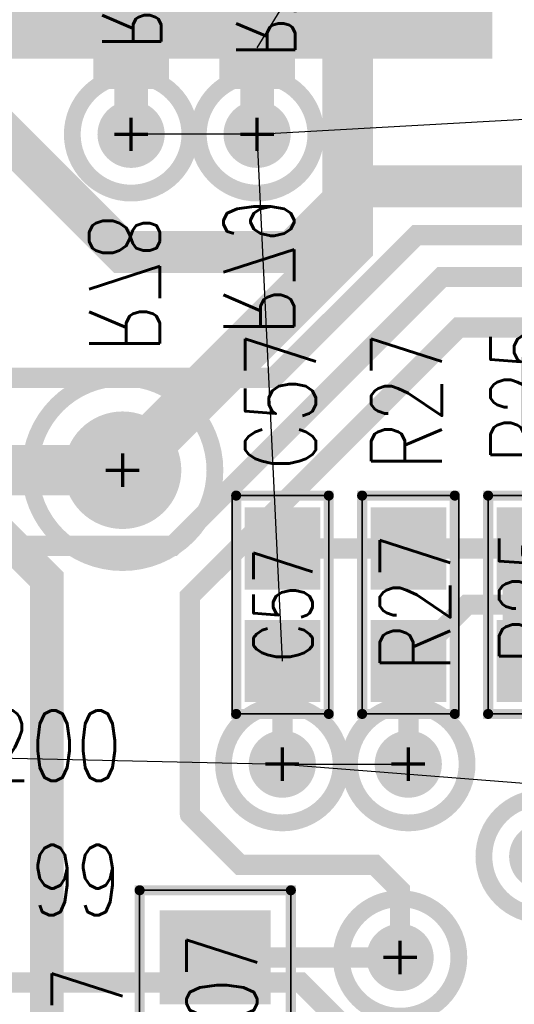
# Model space of a CAD drawing. Extents: x -7.2 to 18.3, y -5.6 to 10.9.
# Tile 27 of 112: x 2.779 to 3.073, y 2.657 to 3.243. Entities that reach past the tile are written whole.
import ezdxf
from ezdxf.enums import TextEntityAlignment as Align

# ---------------------------------------------------------------- set-up
doc = ezdxf.new("R2010")
doc.units = 0
for name, pattern in [('SIG_145', [2, 1, 1]), ('SIG_146', [2, 1, 1]), ('SIG_153', [2, 1, 1]), ('SIG_16', [2, 1, 1]), ('SIG_17', [2, 1, 1]), ('SIG_175', [2, 1, 1]), ('SIG_25', [2, 1, 1]), ('SIG_289', [2, 1, 1]), ('SIG_65', [2, 1, 1]), ('SIG_74', [2, 1, 1])]:
    doc.linetypes.add(name, pattern=pattern)
for name, color, linetype in [('2D_LINE_02', 112, 'CONTINUOUS'), ('DRIL_NPLTE_THRU_01', 16, 'CONTINUOUS'), ('DRIL_NPLTE_THRU_03', 146, 'CONTINUOUS'), ('DRIL_NPLTE_THRU_04', 176, 'CONTINUOUS'), ('DRIL_PLTE_THRU_01', 16, 'CONTINUOUS'), ('DRIL_PLTE_THRU_03', 146, 'CONTINUOUS'), ('DRIL_PLTE_THRU_04', 176, 'CONTINUOUS'), ('DRIL_SYMBOL', 254, 'CONTINUOUS'), ('LINK_00', 2, 'CONTINUOUS'), ('PADS_BOT', 5, 'CONTINUOUS'), ('PADS_INNER', 1, 'CONTINUOUS'), ('PADS_TOP', 1, 'CONTINUOUS'), ('PADS_XR_131', 3, 'CONTINUOUS'), ('PADS_XR_133', 254, 'CONTINUOUS'), ('PART_NAME_123', 255, 'CONTINUOUS'), ('PART_NAME_124', 6, 'CONTINUOUS'), ('PART_NAME_129', 2, 'CONTINUOUS'), ('PART_NAME_130', 106, 'CONTINUOUS'), ('PART_TOP_2DLINE_123', 255, 'CONTINUOUS'), ('PART_TOP_2DLINE_129', 2, 'CONTINUOUS'), ('POUR_VOID_03', 130, 'CONTINUOUS'), ('TRACE_01', 1, 'CONTINUOUS'), ('TRACE_04', 5, 'CONTINUOUS'), ('VIAPTS', 56, 'CONTINUOUS')]:
    doc.layers.add(name, color=color, linetype=linetype)
doc.styles.add('W0$001', font='simplex', dxfattribs={"width": 0.75})
doc.styles.add('W0$005', font='simplex', dxfattribs={"width": 0.75})
doc.styles.add('W0$006', font='simplex', dxfattribs={"width": 0.75})

# ---------------------------------------------------------------- blocks, each defined once
blk = doc.blocks.new('SMOOTH_0$05')
at = {"const_width": 0.025}
blk.add_lwpolyline([(-0.0125, 0, 1), (0.0125, 0, 1)], format="xyb", close=True, dxfattribs=at)
blk = doc.blocks.new('DRAWING_305')
at = {"layer": '2D_LINE_02', "const_width": 0.05}
blk.add_lwpolyline([(-1.19, -0.955), (-1.19, -2.285), (-2.06, -2.285), (-2.06, -2.64), (-0.81, -2.64), (-0.81, -2.095), (-0.475, -2.095), (-0.475, -1.665)], dxfattribs=at)
at = {"layer": '2D_LINE_02'}
blk.add_blockref('SMOOTH_0$05', (-0.81, -2.64), dxfattribs=at)
blk = doc.blocks.new('POUR_VOID_137')
at = {"layer": 'POUR_VOID_03', "const_width": 0.01}
blk.add_lwpolyline([(-17.0203, -16.2372, 1), (-16.9503, -16.2372, 1)], format="xyb", close=True, dxfattribs=at)
blk = doc.blocks.new('POUR_VOID_136')
at = {"layer": 'POUR_VOID_03', "const_width": 0.01}
blk.add_lwpolyline([(-16.9453, -16.2372, 1), (-16.8753, -16.2372, 1)], format="xyb", close=True, dxfattribs=at)
blk = doc.blocks.new('POUR_VOID_135')
at = {"layer": 'POUR_VOID_03', "const_width": 0.01}
blk.add_lwpolyline([(-17.0454, -16.4372, 1), (-16.9354, -16.4372, 1)], format="xyb", close=True, dxfattribs=at)
blk = doc.blocks.new('POUR_VOID_133')
at = {"layer": 'POUR_VOID_03', "const_width": 0.01}
blk.add_lwpolyline([(-16.9303, -16.6122, 1), (-16.8603, -16.6122, 1)], format="xyb", close=True, dxfattribs=at)
blk = doc.blocks.new('POUR_VOID_126')
at = {"layer": 'POUR_VOID_03', "const_width": 0.01}
blk.add_lwpolyline([(-16.8553, -16.6122, 1), (-16.7853, -16.6122, 1)], format="xyb", close=True, dxfattribs=at)
blk = doc.blocks.new('POUR_VOID_125')
at = {"layer": 'POUR_VOID_03', "const_width": 0.01}
blk.add_lwpolyline([(-16.8602, -16.7273, 1), (-16.7902, -16.7273, 1)], format="xyb", close=True, dxfattribs=at)
blk = doc.blocks.new('POUR_VOID_122')
at = {"layer": 'POUR_VOID_03', "const_width": 0.01}
blk.add_lwpolyline([(-16.7753, -16.6672, 1), (-16.7053, -16.6672, 1)], format="xyb", close=True, dxfattribs=at)
blk = doc.blocks.new('POUR_OUTLINE_1')
for name in ['POUR_VOID_137', 'POUR_VOID_136', 'POUR_VOID_135', 'POUR_VOID_133', 'POUR_VOID_126', 'POUR_VOID_122', 'POUR_VOID_125']:
    blk.add_blockref(name, (0, 0))
blk = doc.blocks.new('POUR_HEADER_0')
blk.add_blockref('POUR_OUTLINE_1', (16.9203, 12.3322))
blk = doc.blocks.new('DRIL_HOLE_0')
blk.add_lwpolyline([(0, 0, 1), (0, 0, 1)], format="xyb", close=True)
blk = doc.blocks.new('PAD_44')
at = {"const_width": 0.025}
blk.add_lwpolyline([(-0.021, 0), (0.021, 0)], dxfattribs=at)
blk = doc.blocks.new('PAD_1')
blk.add_lwpolyline([(0, 0, 1), (0, 0, 1)], format="xyb", close=True)
blk = doc.blocks.new('PAD_45')
at = {"const_width": 0.031}
blk.add_lwpolyline([(-0.024, 0), (0.024, 0)], dxfattribs=at)
blk = doc.blocks.new('STK_BOT_32')
at = {"layer": 'DRIL_NPLTE_THRU_01'}
blk.add_blockref('DRIL_HOLE_0', (0, 0), dxfattribs=at)
at = {"layer": 'DRIL_NPLTE_THRU_03'}
blk.add_blockref('DRIL_HOLE_0', (0, 0), dxfattribs=at)
at = {"layer": 'DRIL_NPLTE_THRU_04'}
blk.add_blockref('DRIL_HOLE_0', (0, 0), dxfattribs=at)
at = {"layer": 'PADS_BOT'}
blk.add_blockref('PAD_44', (0, 0), dxfattribs=at)
at = {"layer": 'PADS_INNER'}
blk.add_blockref('PAD_1', (0, 0), dxfattribs=at)
at = {"layer": 'PADS_TOP'}
blk.add_blockref('PAD_1', (0, 0), dxfattribs=at)
at = {"layer": 'PADS_XR_131'}
blk.add_blockref('PAD_45', (0, 0), dxfattribs=at)
at = {"layer": 'PADS_XR_133'}
blk.add_blockref('PAD_44', (0, 0), dxfattribs=at)
blk = doc.blocks.new('SYM_BOT_27')
for p in [(-0.045, 0.037), (0.042, 0.037), (-0.045, 0), (-0.045, -0.037), (0.042, -0.037)]:
    blk.add_blockref('STK_BOT_32', p)
blk = doc.blocks.new('PART_BOT_31')
blk.add_blockref('SYM_BOT_27', (0, 0))
at = {"layer": 'PART_NAME_124', "style": 'W0$005', "width": 0.75}
blk.add_text('U5', height=0.042, rotation=180, dxfattribs=at).set_placement((-0.0551, 0.0749), align=Align.TOP_RIGHT)
at = {"layer": 'PART_NAME_130', "style": 'W0$001', "width": 0.75}
blk.add_text('U5', height=0.042, rotation=180, dxfattribs=at).set_placement((0.0349, 0.0199))
blk = doc.blocks.new('PAD_47')
at = {"const_width": 0.039}
blk.add_lwpolyline([(-0.0215, 0), (0.0215, 0)], dxfattribs=at)
blk = doc.blocks.new('PAD_46')
at = {"const_width": 0.045}
blk.add_lwpolyline([(-0.0245, 0), (0.0245, 0)], dxfattribs=at)
blk = doc.blocks.new('STK_BOT_14')
at = {"layer": 'DRIL_PLTE_THRU_01'}
blk.add_blockref('DRIL_HOLE_0', (0, 0), dxfattribs=at)
at = {"layer": 'DRIL_PLTE_THRU_03'}
blk.add_blockref('DRIL_HOLE_0', (0, 0), dxfattribs=at)
at = {"layer": 'DRIL_PLTE_THRU_04'}
blk.add_blockref('DRIL_HOLE_0', (0, 0), dxfattribs=at)
at = {"layer": 'PADS_BOT'}
blk.add_blockref('PAD_47', (0, 0), dxfattribs=at)
at = {"layer": 'PADS_INNER'}
blk.add_blockref('PAD_1', (0, 0), dxfattribs=at)
at = {"layer": 'PADS_TOP'}
blk.add_blockref('PAD_1', (0, 0), dxfattribs=at)
at = {"layer": 'PADS_XR_131'}
blk.add_blockref('PAD_46', (0, 0), dxfattribs=at)
at = {"layer": 'PADS_XR_133'}
blk.add_blockref('PAD_47', (0, 0), dxfattribs=at)
blk = doc.blocks.new('SYM_BOT_36')
for p in [(-0.0335, 0), (0.0335, 0)]:
    blk.add_blockref('STK_BOT_14', p)
blk = doc.blocks.new('PART_BOT_78')
blk.add_blockref('SYM_BOT_36', (0, 0))
at = {"layer": 'PART_NAME_124', "style": 'W0$006', "width": 0.75}
blk.add_text('R30', height=0.042, rotation=180, dxfattribs=at).set_placement((0.0399, -0.0451))
at = {"layer": 'PART_NAME_130', "style": 'W0$001', "width": 0.75}
blk.add_text('R30', height=0.042, rotation=180, dxfattribs=at).set_placement((0.0399, 0.0149))
blk = doc.blocks.new('SMOOTH_0$006')
at = {"const_width": 0.003}
blk.add_lwpolyline([(-0.0015, 0, 1), (0.0015, 0, 1)], format="xyb", close=True, dxfattribs=at)
blk = doc.blocks.new('SMOOTH_0$001')
at = {"const_width": 0.0005}
blk.add_lwpolyline([(-0.00025, 0, 1), (0.00025, 0, 1)], format="xyb", close=True, dxfattribs=at)
blk = doc.blocks.new('PART_BODY_TOP_363')
at = {"layer": 'PART_TOP_2DLINE_123', "const_width": 0.006}
blk.add_lwpolyline([(-0.065, -0.02756), (0.065, -0.02756), (0.065, 0.02756), (-0.065, 0.02756)], close=True, dxfattribs=at)
at = {"layer": 'PART_TOP_2DLINE_129', "const_width": 0.001}
blk.add_lwpolyline([(-0.065, -0.03), (0.065, -0.03), (0.065, 0.02756), (-0.065, 0.02756)], close=True, dxfattribs=at)
at = {"layer": 'PART_TOP_2DLINE_123'}
for p in [(-0.065, 0.02756), (0.065, 0.02756), (-0.065, -0.02756), (0.065, -0.02756)]:
    blk.add_blockref('SMOOTH_0$006', p, dxfattribs=at)
at = {"layer": 'PART_TOP_2DLINE_129'}
for p in [(-0.065, 0.02756), (0.065, 0.02756), (-0.065, -0.03), (0.065, -0.03)]:
    blk.add_blockref('SMOOTH_0$001', p, dxfattribs=at)
blk = doc.blocks.new('STK_TOP_14')
at = {"layer": 'DRIL_PLTE_THRU_01'}
blk.add_blockref('DRIL_HOLE_0', (0, 0), dxfattribs=at)
at = {"layer": 'DRIL_PLTE_THRU_03'}
blk.add_blockref('DRIL_HOLE_0', (0, 0), dxfattribs=at)
at = {"layer": 'DRIL_PLTE_THRU_04'}
blk.add_blockref('DRIL_HOLE_0', (0, 0), dxfattribs=at)
at = {"layer": 'PADS_BOT'}
blk.add_blockref('PAD_1', (0, 0), dxfattribs=at)
at = {"layer": 'PADS_INNER'}
blk.add_blockref('PAD_1', (0, 0), dxfattribs=at)
at = {"layer": 'PADS_TOP'}
blk.add_blockref('PAD_47', (0, 0), dxfattribs=at)
at = {"layer": 'PADS_XR_131'}
blk.add_blockref('PAD_46', (0, 0), dxfattribs=at)
at = {"layer": 'PADS_XR_133'}
blk.add_blockref('PAD_47', (0, 0), dxfattribs=at)
blk = doc.blocks.new('SYM_TOP_36')
for name, p in [('PART_BODY_TOP_363', (0, 0)), ('STK_TOP_14', (-0.0335, 0)), ('STK_TOP_14', (0.0335, 0))]:
    blk.add_blockref(name, p)
blk = doc.blocks.new('PART_TOP_89')
blk.add_blockref('SYM_TOP_36', (0, 0))
at = {"layer": 'PART_NAME_123', "style": 'W0$006', "width": 0.75}
blk.add_text('R25', height=0.042, dxfattribs=at).set_placement((0.1251, 0.0051), align=Align.MIDDLE_CENTER)
at = {"layer": 'PART_NAME_129', "style": 'W0$001', "width": 0.75}
blk.add_text('R25', height=0.042, dxfattribs=at).set_placement((0.0051, 0.0001), align=Align.MIDDLE_CENTER)
blk = doc.blocks.new('PART_TOP_95')
blk.add_blockref('SYM_TOP_36', (0, 0))
at = {"layer": 'PART_NAME_123', "style": 'W0$006', "width": 0.75}
blk.add_text('R27', height=0.042, dxfattribs=at).set_placement((0.0801, -0.0199))
at = {"layer": 'PART_NAME_129', "style": 'W0$001', "width": 0.75}
blk.add_text('R27', height=0.042, dxfattribs=at).set_placement((-0.0399, -0.0249))
blk = doc.blocks.new('PART_BODY_TOP_339')
at = {"layer": 'PART_TOP_2DLINE_123', "const_width": 0.006}
blk.add_lwpolyline([(-0.065, -0.02756), (0.065, -0.02756), (0.065, 0.02756), (-0.065, 0.02756)], close=True, dxfattribs=at)
at = {"layer": 'PART_TOP_2DLINE_129', "const_width": 0.001}
blk.add_lwpolyline([(-0.065, -0.03), (0.065, -0.03), (0.065, 0.02756), (-0.065, 0.02756)], close=True, dxfattribs=at)
at = {"layer": 'PART_TOP_2DLINE_123'}
for p in [(-0.065, 0.02756), (0.065, 0.02756), (-0.065, -0.02756), (0.065, -0.02756)]:
    blk.add_blockref('SMOOTH_0$006', p, dxfattribs=at)
at = {"layer": 'PART_TOP_2DLINE_129'}
for p in [(-0.065, 0.02756), (0.065, 0.02756), (-0.065, -0.03), (0.065, -0.03)]:
    blk.add_blockref('SMOOTH_0$001', p, dxfattribs=at)
blk = doc.blocks.new('SYM_TOP_12')
for name, p in [('PART_BODY_TOP_339', (0, 0)), ('STK_TOP_14', (-0.0335, 0)), ('STK_TOP_14', (0.0335, 0))]:
    blk.add_blockref(name, p)
blk = doc.blocks.new('PART_TOP_152')
blk.add_blockref('SYM_TOP_12', (0, 0))
at = {"layer": 'PART_NAME_123', "style": 'W0$006', "width": 0.75}
blk.add_text('C57', height=0.042, rotation=180, dxfattribs=at).set_placement((-0.0801, 0.0199))
at = {"layer": 'PART_NAME_129', "style": 'W0$001', "width": 0.75}
blk.add_text('C57', height=0.035, rotation=180, dxfattribs=at).set_placement((0, 0.00033), align=Align.MIDDLE_CENTER)
blk = doc.blocks.new('PART_TOP_297')
blk.add_blockref('SYM_TOP_36', (0, 0))
at = {"layer": 'PART_NAME_123', "style": 'W0$006', "width": 0.75}
blk.add_text('R199', height=0.042, rotation=180, dxfattribs=at).set_placement((-0.11, 0.02))
at = {"layer": 'PART_NAME_129', "style": 'W0$001', "width": 0.75}
blk.add_text('R199', height=0.035, rotation=180, dxfattribs=at).set_placement((0, 0.00033), align=Align.MIDDLE_CENTER)
blk = doc.blocks.new('PART_TOP_298')
blk.add_blockref('SYM_TOP_36', (0, 0))
at = {"layer": 'PART_NAME_123', "style": 'W0$006', "width": 0.75}
blk.add_text('R200', height=0.042, rotation=180, dxfattribs=at).set_placement((-0.11, 0.015))
at = {"layer": 'PART_NAME_129', "style": 'W0$001', "width": 0.75}
blk.add_text('R200', height=0.035, rotation=180, dxfattribs=at).set_placement((0, 0.00033), align=Align.MIDDLE_CENTER)
blk = doc.blocks.new('PART_BOT_315')
blk.add_blockref('SYM_BOT_36', (0, 0))
at = {"layer": 'PART_NAME_124', "style": 'W0$006', "width": 0.75}
blk.add_text('R78', height=0.042, dxfattribs=at).set_placement((-0.2149, -0.0249))
at = {"layer": 'PART_NAME_130', "style": 'W0$001', "width": 0.75}
blk.add_text('R78', height=0.035, dxfattribs=at).set_placement((0, 0.00033), align=Align.MIDDLE_CENTER)
blk = doc.blocks.new('PART_BOT_316')
blk.add_blockref('SYM_BOT_36', (0, 0))
at = {"layer": 'PART_NAME_124', "style": 'W0$006', "width": 0.75}
blk.add_text('R79', height=0.042, rotation=180, dxfattribs=at).set_placement((0.2049, 0.0199))
at = {"layer": 'PART_NAME_130', "style": 'W0$001', "width": 0.75}
blk.add_text('R79', height=0.035, rotation=180, dxfattribs=at).set_placement((0.0049, -0.0051), align=Align.MIDDLE_CENTER)
blk = doc.blocks.new('PART_BODY_TOP_337')
at = {"layer": 'PART_TOP_2DLINE_123', "const_width": 0.006}
blk.add_lwpolyline([(0.085, 0.045), (0.085, -0.045), (-0.085, -0.045), (-0.085, 0.045)], close=True, dxfattribs=at)
at = {"layer": 'PART_TOP_2DLINE_129', "const_width": 0.001}
blk.add_lwpolyline([(0.085, 0.045), (0.085, -0.045), (-0.085, -0.045), (-0.085, 0.045)], close=True, dxfattribs=at)
at = {"layer": 'PART_TOP_2DLINE_123'}
for p in [(-0.085, 0.045), (0.085, 0.045), (-0.085, -0.045), (0.085, -0.045)]:
    blk.add_blockref('SMOOTH_0$006', p, dxfattribs=at)
at = {"layer": 'PART_TOP_2DLINE_129'}
for p in [(-0.085, 0.045), (0.085, 0.045), (-0.085, -0.045), (0.085, -0.045)]:
    blk.add_blockref('SMOOTH_0$001', p, dxfattribs=at)
blk = doc.blocks.new('PAD_37')
at = {"const_width": 0.056}
blk.add_lwpolyline([(-0.033, 0), (0.033, 0)], dxfattribs=at)
blk = doc.blocks.new('PAD_38')
at = {"const_width": 0.05}
blk.add_lwpolyline([(-0.03, 0), (0.03, 0)], dxfattribs=at)
blk = doc.blocks.new('STK_TOP_10')
at = {"layer": 'DRIL_NPLTE_THRU_01'}
blk.add_blockref('DRIL_HOLE_0', (0, 0), dxfattribs=at)
at = {"layer": 'DRIL_NPLTE_THRU_03'}
blk.add_blockref('DRIL_HOLE_0', (0, 0), dxfattribs=at)
at = {"layer": 'DRIL_NPLTE_THRU_04'}
blk.add_blockref('DRIL_HOLE_0', (0, 0), dxfattribs=at)
at = {"layer": 'PADS_BOT'}
blk.add_blockref('PAD_1', (0, 0), dxfattribs=at)
at = {"layer": 'PADS_INNER'}
blk.add_blockref('PAD_1', (0, 0), dxfattribs=at)
at = {"layer": 'PADS_TOP', "rotation": 90}
blk.add_blockref('PAD_38', (0, 0), dxfattribs=at)
at = {"layer": 'PADS_XR_131', "rotation": 90}
blk.add_blockref('PAD_37', (0, 0), dxfattribs=at)
at = {"layer": 'PADS_XR_133', "rotation": 90}
blk.add_blockref('PAD_38', (0, 0), dxfattribs=at)
blk = doc.blocks.new('SYM_TOP_10')
for name, p in [('STK_TOP_10', (-0.045, 0)), ('STK_TOP_10', (0.045, 0)), ('PART_BODY_TOP_337', (0, 0))]:
    blk.add_blockref(name, p)
blk = doc.blocks.new('PART_TOP_326')
blk.add_blockref('SYM_TOP_10', (0, 0))
at = {"layer": 'PART_NAME_123', "style": 'W0$006', "width": 0.75}
blk.add_text('R107', height=0.042, rotation=180, dxfattribs=at).set_placement((0.0699, -0.0552))
at = {"layer": 'PART_NAME_129', "style": 'W0$001', "width": 0.75}
blk.add_text('R107', height=0.042, rotation=180, dxfattribs=at).set_placement((0.0499, 0.0249))
blk = doc.blocks.new('SMOOTH_0$02')
at = {"const_width": 0.01}
blk.add_lwpolyline([(-0.005, 0, 1), (0.005, 0, 1)], format="xyb", close=True, dxfattribs=at)
blk = doc.blocks.new('SMOOTH_0$012')
at = {"const_width": 0.006}
blk.add_lwpolyline([(-0.003, 0, 1), (0.003, 0, 1)], format="xyb", close=True, dxfattribs=at)
blk = doc.blocks.new('SMOOTH_0$025')
at = {"const_width": 0.0125}
blk.add_lwpolyline([(-0.00625, 0, 1), (0.00625, 0, 1)], format="xyb", close=True, dxfattribs=at)
blk = doc.blocks.new('SMOOTH_0$03')
at = {"const_width": 0.015}
blk.add_lwpolyline([(-0.0075, 0, 1), (0.0075, 0, 1)], format="xyb", close=True, dxfattribs=at)
blk = doc.blocks.new('DRIL_SYMBOL_0$018')
at = {"layer": 'DRIL_SYMBOL', "const_width": 0.002}
for points in [[(0, -0.01), (0, 0.01)], [(-0.01, 0), (0.01, 0)]]:
    blk.add_lwpolyline(points, dxfattribs=at)
blk = doc.blocks.new('DRIL_HOLE_0$018')
at = {"const_width": 0.009}
blk.add_lwpolyline([(-0.0045, 0, 1), (0.0045, 0, 1)], format="xyb", close=True, dxfattribs=at)
blk.add_blockref('DRIL_SYMBOL_0$018', (0, 0))
blk = doc.blocks.new('PAD_138')
at = {"const_width": 0.02}
blk.add_lwpolyline([(0, -0.01, 1), (0, 0.01, 1)], format="xyb", close=True, dxfattribs=at)
blk = doc.blocks.new('STK_TOP_4')
at = {"layer": 'DRIL_PLTE_THRU_01'}
blk.add_blockref('DRIL_HOLE_0$018', (0, 0), dxfattribs=at)
at = {"layer": 'DRIL_PLTE_THRU_03'}
blk.add_blockref('DRIL_HOLE_0$018', (0, 0), dxfattribs=at)
at = {"layer": 'DRIL_PLTE_THRU_04'}
blk.add_blockref('DRIL_HOLE_0$018', (0, 0), dxfattribs=at)
at = {"layer": 'PADS_BOT'}
blk.add_blockref('PAD_138', (0, 0), dxfattribs=at)
at = {"layer": 'PADS_INNER'}
blk.add_blockref('PAD_138', (0, 0), dxfattribs=at)
at = {"layer": 'PADS_TOP'}
blk.add_blockref('PAD_138', (0, 0), dxfattribs=at)
blk = doc.blocks.new('SYM_TOP_2')
blk.add_blockref('STK_TOP_4', (0, 0))
blk = doc.blocks.new('DRIL_SYMBOL_0$03')
at = {"layer": 'DRIL_SYMBOL', "const_width": 0.002}
for points in [[(0, -0.01), (0, 0.01)], [(-0.01, 0), (0.01, 0)]]:
    blk.add_lwpolyline(points, dxfattribs=at)
blk = doc.blocks.new('DRIL_HOLE_0$03')
at = {"const_width": 0.015}
blk.add_lwpolyline([(-0.0075, 0, 1), (0.0075, 0, 1)], format="xyb", close=True, dxfattribs=at)
blk.add_blockref('DRIL_SYMBOL_0$03', (0, 0))
blk = doc.blocks.new('PAD_5')
at = {"const_width": 0.035}
blk.add_lwpolyline([(0, -0.0175, 1), (0, 0.0175, 1)], format="xyb", close=True, dxfattribs=at)
blk = doc.blocks.new('PAD_189')
at = {"const_width": 0.0275}
blk.add_lwpolyline([(0, -0.01375, 1), (0, 0.01375, 1)], format="xyb", close=True, dxfattribs=at)
blk = doc.blocks.new('STK_TOP_3')
at = {"layer": 'DRIL_PLTE_THRU_01'}
blk.add_blockref('DRIL_HOLE_0$03', (0, 0), dxfattribs=at)
at = {"layer": 'DRIL_PLTE_THRU_03'}
blk.add_blockref('DRIL_HOLE_0$03', (0, 0), dxfattribs=at)
at = {"layer": 'DRIL_PLTE_THRU_04'}
blk.add_blockref('DRIL_HOLE_0$03', (0, 0), dxfattribs=at)
at = {"layer": 'PADS_BOT'}
blk.add_blockref('PAD_189', (0, 0), dxfattribs=at)
at = {"layer": 'PADS_INNER'}
blk.add_blockref('PAD_5', (0, 0), dxfattribs=at)
at = {"layer": 'PADS_TOP'}
blk.add_blockref('PAD_189', (0, 0), dxfattribs=at)
blk = doc.blocks.new('SYM_TOP_1')
blk.add_blockref('STK_TOP_3', (0, 0))

msp = doc.modelspace()

# ---------------------------------------------------------------- linework, layer by layer
at = {"layer": 'LINK_00', "linetype": 'SIG_16'}
for p, q in [((2.9201, 3.2265), (3.1101, 3.535)), ((2.9201, 3.175), (3.2701, 3.195)), ((2.9201, 3.175), (2.8451, 3.175)), ((2.9352, 2.8614), (2.9201, 3.175)), ((2.7101, 2.805), (2.9351, 2.8)), ((2.9351, 2.8), (3.2501, 2.775)), ((2.9351, 2.8), (3.0101, 2.8))]:
    msp.add_line(p, q, dxfattribs=at)
at = {"layer": 'TRACE_01', "linetype": 'SIG_25', "const_width": 0.03}
msp.add_lwpolyline([(2.84, 2.975), (2.974, 3.109), (2.974, 5.258), (2.7, 5.532), (2.7, 5.61)], dxfattribs=at)
at = {"layer": 'TRACE_01', "linetype": 'SIG_17', "const_width": 0.02}
msp.add_lwpolyline([(2.745, 2.59), (2.795, 2.64), (2.795, 2.91), (2.71, 2.995), (2.71, 3.0801), (2.6352, 3.1549)], dxfattribs=at)
at = {"layer": 'TRACE_01', "linetype": 'SIG_74', "const_width": 0.012}
for points in [[(3.0102, 2.9284), (2.9352, 2.9284)], [(3.0852, 2.9284), (3.0102, 2.9284)]]:
    msp.add_lwpolyline(points, dxfattribs=at)
at = {"layer": 'TRACE_01', "linetype": 'SIG_16', "const_width": 0.012}
for points in [[(2.9351, 2.8), (2.9352, 2.8001), (2.9352, 2.8614)], [(3.0101, 2.8), (3.0102, 2.8001), (3.0102, 2.8614)]]:
    msp.add_lwpolyline(points, dxfattribs=at)
at = {"layer": 'TRACE_01', "linetype": 'SIG_65', "const_width": 0.012}
msp.add_lwpolyline([(3.0052, 2.6849), (2.8952, 2.6849)], dxfattribs=at)
at = {"layer": 'TRACE_04', "linetype": 'SIG_16'}
for points, const_width in [([(2.8451, 3.175), (2.8451, 3.2265)], 0.02), ([(2.9201, 3.175), (2.9201, 3.2265)], 0.02), ([(3.0101, 2.8), (3.0101, 2.8599), (3.0451, 2.8949), (3.0902, 2.8949)], 0.012)]:
    msp.add_lwpolyline(points, dxfattribs=dict(at, const_width=const_width))
at = {"layer": 'TRACE_04', "linetype": 'SIG_17', "const_width": 0.025}
msp.add_lwpolyline([(2.6352, 3.1549), (2.6603, 3.18), (2.7651, 3.18), (2.8401, 3.105), (2.9411, 3.105), (2.9801, 3.144), (3.2991, 3.144), (3.3501, 3.195)], dxfattribs=at)
at = {"layer": 'TRACE_04', "linetype": 'SIG_145', "const_width": 0.012}
msp.add_lwpolyline([(2.29, 3.03), (2.93, 3.03), (3.015, 3.115), (3.88, 3.115), (3.93, 3.165), (4.325, 3.165), (4.36, 3.13), (4.99, 3.13), (5.015, 3.155), (5.125, 3.155)], dxfattribs=at)
at = {"layer": 'TRACE_04', "linetype": 'SIG_146', "const_width": 0.012}
msp.add_lwpolyline([(2.645, 2.93), (2.87, 2.93), (3.03, 3.09), (3.85, 3.09), (3.88, 3.06), (3.995, 3.06), (4.01, 3.075), (5.34, 3.075)], dxfattribs=at)
at = {"layer": 'TRACE_04', "linetype": 'SIG_65', "const_width": 0.012}
for points in [[(2.8801, 2.77), (2.8801, 2.9), (3.0401, 3.06), (3.7101, 3.06), (3.8351, 2.935), (4.0001, 2.935), (4.0401, 2.975)], [(2.8801, 2.77), (2.9101, 2.74), (2.9901, 2.74), (3.0052, 2.7249), (3.0052, 2.6849)]]:
    msp.add_lwpolyline(points, dxfattribs=at)
at = {"layer": 'TRACE_04', "linetype": 'SIG_25', "const_width": 0.03}
msp.add_lwpolyline([(1.945, 2.73), (1.99, 2.775), (2.075, 2.775), (2.275, 2.975), (2.84, 2.975)], dxfattribs=at)
at = {"layer": 'TRACE_04', "linetype": 'SIG_289', "const_width": 0.012}
msp.add_lwpolyline([(2.02, 2.67), (2.946, 2.67), (2.976, 2.64), (3.425, 2.64), (3.46, 2.605), (3.649, 2.605), (3.756, 2.712), (4.539, 2.712), (4.572, 2.745), (4.935, 2.745), (4.98, 2.7), (5.13, 2.7), (5.175, 2.655), (5.675, 2.655), (5.7, 2.68), (6.76, 2.68)], dxfattribs=at)

# ---------------------------------------------------------------- block references
msp.add_blockref('DRAWING_305', (3.8451, 5.885))
at = {"linetype": 'SIG_153'}
msp.add_blockref('POUR_HEADER_0', (2.9101, 7.08), dxfattribs=at)
at = {"xscale": -1}
for name, p, rotation in [('PART_BOT_315', (2.8451, 3.26), -90), ('PART_BOT_316', (2.9201, 3.26), -270), ('PART_BOT_78', (3.1352, 3.0199), -180), ('PART_BOT_31', (3.1352, 2.8949), -180)]:
    msp.add_blockref(name, p, dxfattribs=dict(at, rotation=rotation))
for name, p, rotation in [('PART_TOP_89', (3.0852, 2.8949), 90), ('PART_TOP_152', (2.9352, 2.8949), 270), ('PART_TOP_95', (3.0102, 2.8949), 90), ('PART_TOP_298', (2.6201, 2.805), 180), ('PART_TOP_297', (2.6201, 2.73), 180), ('PART_TOP_326', (2.8952, 2.6399), 270)]:
    msp.add_blockref(name, p, dxfattribs=dict(rotation=rotation))
at = {"layer": 'TRACE_01'}
for name, p in [('SMOOTH_0$03', (2.974, 3.109)), ('SMOOTH_0$03', (2.84, 2.975)), ('SMOOTH_0$012', (2.9352, 2.9284)), ('SMOOTH_0$012', (3.0102, 2.9284)), ('SMOOTH_0$012', (3.0102, 2.9284)), ('SMOOTH_0$02', (2.795, 2.91)), ('SMOOTH_0$012', (2.9352, 2.8614)), ('SMOOTH_0$012', (3.0102, 2.8614)), ('SMOOTH_0$012', (2.9351, 2.8)), ('SMOOTH_0$012', (2.9352, 2.8001)), ('SMOOTH_0$012', (3.0101, 2.8)), ('SMOOTH_0$012', (3.0102, 2.8001)), ('SMOOTH_0$012', (2.8952, 2.6849)), ('SMOOTH_0$012', (3.0052, 2.6849))]:
    msp.add_blockref(name, p, dxfattribs=at)
at = {"layer": 'TRACE_04'}
for name, p in [('SMOOTH_0$02', (2.8451, 3.2265)), ('SMOOTH_0$02', (2.9201, 3.2265)), ('SMOOTH_0$02', (2.8451, 3.175)), ('SMOOTH_0$02', (2.9201, 3.175)), ('SMOOTH_0$025', (2.9801, 3.144)), ('SMOOTH_0$012', (3.015, 3.115)), ('SMOOTH_0$025', (2.8401, 3.105)), ('SMOOTH_0$025', (2.9411, 3.105)), ('SMOOTH_0$012', (3.03, 3.09)), ('SMOOTH_0$012', (3.0401, 3.06)), ('SMOOTH_0$012', (2.93, 3.03)), ('SMOOTH_0$03', (2.84, 2.975)), ('SMOOTH_0$012', (2.87, 2.93)), ('SMOOTH_0$012', (2.8801, 2.9)), ('SMOOTH_0$012', (3.0451, 2.8949)), ('SMOOTH_0$012', (3.0101, 2.8599)), ('SMOOTH_0$012', (3.0101, 2.8)), ('SMOOTH_0$012', (2.8801, 2.77)), ('SMOOTH_0$012', (2.8801, 2.77)), ('SMOOTH_0$012', (2.9101, 2.74)), ('SMOOTH_0$012', (2.9901, 2.74)), ('SMOOTH_0$012', (3.0052, 2.7249)), ('SMOOTH_0$012', (3.0052, 2.6849)), ('SMOOTH_0$012', (2.946, 2.67))]:
    msp.add_blockref(name, p, dxfattribs=at)
at = {"layer": 'VIAPTS', "linetype": 'SIG_16'}
for p in [(2.8451, 3.175), (2.9201, 3.175), (2.9351, 2.8), (3.0101, 2.8)]:
    msp.add_blockref('SYM_TOP_2', p, dxfattribs=at)
at = {"layer": 'VIAPTS', "linetype": 'SIG_25'}
msp.add_blockref('SYM_TOP_1', (2.84, 2.975), dxfattribs=at)
at = {"layer": 'VIAPTS', "linetype": 'SIG_175'}
msp.add_blockref('SYM_TOP_2', (3.0901, 2.745), dxfattribs=at)
at = {"layer": 'VIAPTS', "linetype": 'SIG_65'}
msp.add_blockref('SYM_TOP_2', (3.0052, 2.6849), dxfattribs=at)

doc.saveas('drawing.dxf')
